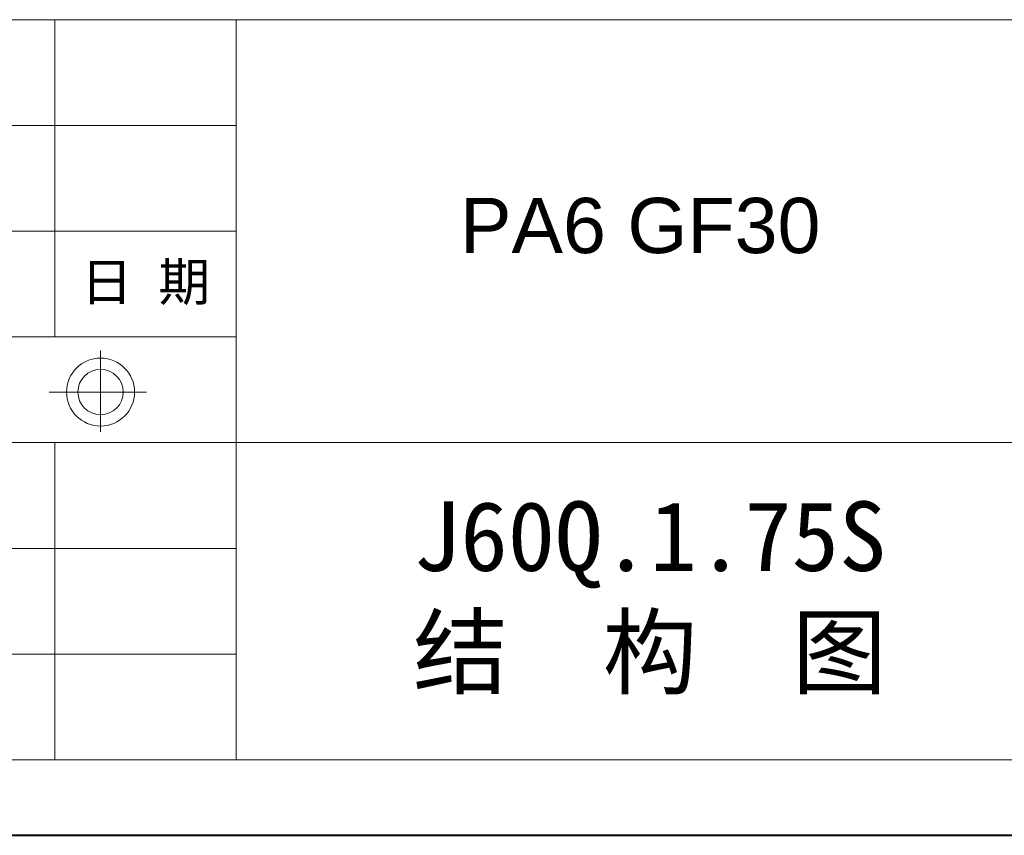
# Model space of a CAD drawing. Header units: millimetres. Extents: x -1055 to 1009, y -247 to 1211.
# Tile 14 of 51: x 382 to 701, y -247 to 18. Entities that reach past the tile are written whole.
import ezdxf

# ---------------------------------------------------------------- set-up
doc = ezdxf.new("R2010")
doc.units = ezdxf.units.MM
doc.layers.add('标注线', color=7, linetype='Continuous', lineweight=15)
doc.styles.add('样式 6', font='仿宋_GB2312.ttf')

msp = doc.modelspace()

# ---------------------------------------------------------------- linework, layer by layer
at = {"color": 7, "lineweight": 13}
for p, q in [((-117.755, 17.649), (982.159, 17.649)), ((98.359, -222.941), (982.159, -222.941))]:
    msp.add_line(p, q, dxfattribs=at)
at = {"color": 7, "lineweight": 15}
for p, q in [((392.959, 17.649), (392.959, -85.461)), ((451.879, 17.649), (451.879, -222.941)), ((98.359, -16.721), (451.879, -16.721)), ((98.359, -51.091), (451.879, -51.091)), ((98.359, -85.461), (451.879, -85.461)), ((407.826, -116.364), (407.826, -89.864)), ((391.17, -103.406), (422.805, -103.406)), ((98.359, -119.831), (682.649, -119.831)), ((392.959, -119.831), (392.959, -222.941)), ((682.649, -119.831), (982.159, -119.831)), ((98.359, -154.201), (451.879, -154.201)), ((98.359, -188.571), (451.879, -188.571))]:
    msp.add_line(p, q, dxfattribs=at)
at = {"color": 7, "lineweight": 40}
msp.add_line((-1055.492, -247.492), (1006.71, -247.492), dxfattribs=at)
at = {"color": 7, "lineweight": 15}
for radius in [11.048, 7.365]:
    msp.add_circle((407.826, -103.406), radius, dxfattribs=at)

# ---------------------------------------------------------------- texts
at = {"attachment_point": 1, "style": '样式 6'}
for s, insert, char_height in [('{\\fArial|b0|i0|c0|p32;PA6 GF30\\f楷体_GB2312|b0|i0|c134|p49;  }', (524.606, -40.274), 17.95834), ('{\\C7;J60Q.1.75S\\P}结  构  图', (509.37, -138.954), 22.59934)]:
    msp.add_mtext(s, dxfattribs=dict(at, insert=insert, char_height=char_height))
at = {"layer": '标注线', "color": 7, "lineweight": 18, "insert": (422.419, -68.276), "char_height": 12.3269, "width": 58.92005, "attachment_point": 5, "style": '样式 6'}
msp.add_mtext('日 期', dxfattribs=at)

doc.saveas('drawing.dxf')
